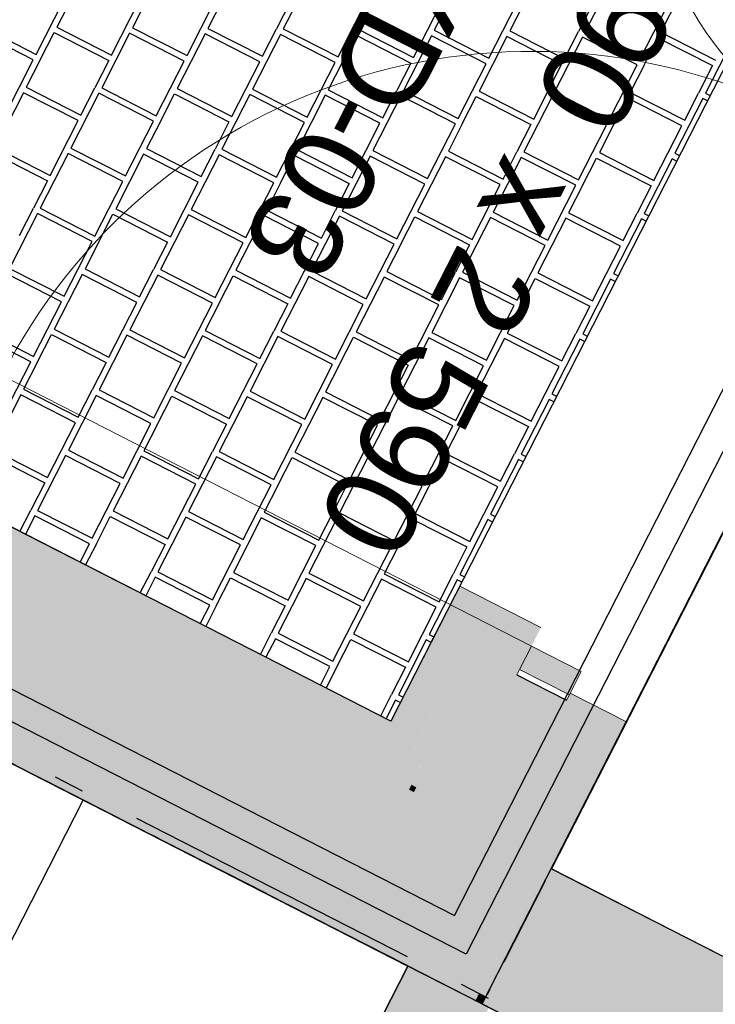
# Model space of a CAD drawing. Header units: millimetres. Extents: x 91549 to 157794, y 81579 to 142563.
# Tile 86 of 112: x 135103 to 136248, y 116942 to 118561. Entities that reach past the tile are written whole.
import ezdxf
from ezdxf.enums import TextEntityAlignment as Align

# ---------------------------------------------------------------- set-up
doc = ezdxf.new("R2010")
doc.units = ezdxf.units.MM
doc.header["$LTSCALE"] = 0.5
doc.header["$MEASUREMENT"] = 0
for name, pattern in [('Akselinje', [1500, 1000, -200, 100, -200]), ('Over snittplan', [520, 300, -100, 20, -100]), ('PLINE', [0])]:
    doc.linetypes.add(name, pattern=pattern)
for name, color, linetype in [('23-- Yttervegger (Skravur)(Nye konstruksjoner)', 7, 'Continuous'), ('23-- Yttervegger(Nye konstruksjoner)', 7, 'Continuous'), ('24-- Innervegger (Skravur)(Nye konstruksjoner)', 7, 'Continuous'), ('24-- Innervegger(Nye konstruksjoner)', 7, 'Continuous'), ('244- Vinduer_ dører_ foldevegger(Nye konstruksjoner)', 7, 'Continuous'), ('25-- Dekker(Nye konstruksjoner)', 7, 'Continuous'), ('251- Frittbærende dekker(Nye konstruksjoner)', 7, 'Continuous'), ('68-- Inventar (løst)(Nye konstruksjoner)', 7, 'Continuous'), ('761- Veger (kjøreveger_ sykkel- og gangveier mv) (Skravur)(Nye konstruksjoner)', 7, 'Continuous'), ('761- Veger (kjøreveger_ sykkel- og gangveier mv)(Nye konstruksjoner)', 7, 'Continuous'), ('82-- Modullinjer(Nye konstruksjoner)', 7, 'Continuous'), ('842-M___1_100 Målsetting bygning(Nye konstruksjoner)', 7, 'Continuous'), ('852- Teknisk_symbolsk informasjon_ bygning(Nye konstruksjoner)', 7, 'Continuous'), ('862- M___BTA(Nye konstruksjoner)', 7, 'Continuous'), ('862- M___BTA(Polylinje)(Nye konstruksjoner)', 7, 'Continuous'), ('862- M___BTA(Tekst)(Nye konstruksjoner)', 7, 'Continuous'), ('862- M___Nettoareal(Nye konstruksjoner)', 7, 'Continuous'), ('862- M___Nettoareal(Polylinje)(Nye konstruksjoner)', 7, 'Continuous'), ('862- M___Nettoareal(Tekst)(Nye konstruksjoner)', 7, 'Continuous')]:
    doc.layers.add(name, color=color, linetype=linetype)
for name, color, linetype, lineweight in [('234- Vinduer_ dører_ porter(Nye konstruksjoner)', 7, 'Continuous', 0), ('235- Utvendig kledning og overflate(Nye konstruksjoner)', 7, 'Continuous', 0), ('236- Innvendig kledning og overflate(Nye konstruksjoner)', 7, 'Continuous', 0), ('256- Faste himlinger og overflatebehandling(Nye konstruksjoner)', 7, 'Continuous', 0)]:
    doc.layers.add(name, color=color, linetype=linetype, lineweight=lineweight)
doc.styles.add('GENERATED_STYLE_1', font='arial.ttf')
doc.styles.add('GENERATED_STYLE_2', font='arial.ttf')
doc.dimstyles.new('GENERATED_STYLE__2', dxfattribs={"dimtxt": 150, "dimasz": 95, "dimexe": 0.18, "dimexo": 0.0625, "dimgap": 0, "dimtad": 1, "dimdec": 0, "dimzin": 0, "dimdsep": 46, "dimtxsty": 'GENERATED_STYLE_1', "dimblk": 'ARROWHEAD_6', "dimblk1": 'ARROWHEAD_6', "dimblk2": 'ARROWHEAD_6', "dimcen": 0.09, "dimse1": 1, "dimse2": 1, "dimclrd": 256, "dimclre": 256, "dimclrt": 256, "dimadec": 1, "dimazin": 0, "dimtfac": 1, "dimtdec": 4, "dimtmove": 0, "dimatfit": 3, "dimfxl": 1, "dimtolj": 1, "dimtzin": 0, "dimarcsym": 0})
doc.dimstyles.new('GENERATED_STYLE__3', dxfattribs={"dimtxt": 200, "dimasz": 190, "dimexe": 0.18, "dimexo": 0.0625, "dimgap": 0, "dimtad": 1, "dimdec": 0, "dimzin": 0, "dimdsep": 46, "dimtxsty": 'GENERATED_STYLE_1', "dimblk": 'ARROWHEAD_6', "dimblk1": 'ARROWHEAD_6', "dimblk2": 'ARROWHEAD_6', "dimcen": 0.09, "dimse1": 1, "dimse2": 1, "dimclrd": 256, "dimclre": 256, "dimclrt": 256, "dimadec": 1, "dimazin": 0, "dimtfac": 1, "dimtdec": 4, "dimtmove": 0, "dimatfit": 3, "dimfxl": 1, "dimtolj": 1, "dimtzin": 0, "dimarcsym": 0})

# ---------------------------------------------------------------- blocks, each defined once
blk = doc.blocks.new('BTA 1. etasje__1_1', base_point=(120149.4, 96764.3))
at = {"layer": '862- M___BTA(Polylinje)(Nye konstruksjoner)', "linetype": 'PLINE', "flags": 128}
blk.add_lwpolyline([(132685.9, 118954.4), (122648.8, 99303.3), (131791.3, 94633.6), (144239.2, 119004.7), (136610.6, 122901.1), (135034.1, 119814.4), (136548, 119041.1), (135713.8, 117407.8)], close=True, dxfattribs=at)
at = {"layer": '862- M___BTA(Tekst)(Nye konstruksjoner)', "style": 'GENERATED_STYLE_1'}
for tag, height, p in [('DUMMY_862', 200, (120572.4, 97678.9)), ('ROOM_NAME', 250, (120922.2, 97443.1)), ('DUMMY_861', 250, (120006.2, 95706.8))]:
    blk.add_attdef(tag, text='', height=height, rotation=242.9436, dxfattribs=at).set_placement(p, align=Align.TOP_LEFT)
blk = doc.blocks.new('Leilighet 1_101_14_1', base_point=(132842.5, 119904.3))
at = {"layer": '862- M___Nettoareal(Polylinje)(Nye konstruksjoner)', "linetype": 'PLINE', "flags": 128}
blk.add_lwpolyline([(132836.6, 118488.9), (129669.9, 112288.8), (136315.2, 108894.6), (139482, 115094.7), (135686.4, 117033.3)], close=True, dxfattribs=at)
at = {"layer": '862- M___Nettoareal(Tekst)(Nye konstruksjoner)', "style": 'GENERATED_STYLE_1'}
for tag, height, p in [('DUMMY_862', 150, (131389.7, 118862)), ('ROOM_NAME', 200, (131669.6, 118673.3)), ('DUMMY_861', 200, (131100.8, 117605.4))]:
    blk.add_attdef(tag, text='', height=height, rotation=242.9436, dxfattribs=at).set_placement(p, align=Align.TOP_LEFT)
blk = doc.blocks.new('Korridor_101_15_1', base_point=(139504.5, 110638.4))
at = {"layer": '862- M___Nettoareal(Polylinje)(Nye konstruksjoner)', "linetype": 'PLINE', "flags": 128}
blk.add_lwpolyline([(142398.2, 116160.9), (136899.8, 118969.2), (135978.3, 117165), (139818.4, 115203.6), (132080, 100053.2), (133738.3, 99206.2)], close=True, dxfattribs=at)
at = {"layer": '862- M___Nettoareal(Tekst)(Nye konstruksjoner)', "style": 'GENERATED_STYLE_1'}
for tag, height, p in [('DUMMY_862', 150, (137989.1, 109473.7)), ('ROOM_NAME', 200, (138269, 109285)), ('DUMMY_861', 200, (137825.3, 108462))]:
    blk.add_attdef(tag, text='', height=height, rotation=242.9436, dxfattribs=at).set_placement(p, align=Align.TOP_LEFT)
blk = doc.blocks.new('*X33', base_point=(-1071196.2, -15782375.2))
at = {"layer": '761- Veger (kjøreveger_ sykkel- og gangveier mv) (Skravur)(Nye konstruksjoner)', "linetype": 'PLINE'}
for p, q in [((135210.2, 118639), (135164.3, 118549.1)), ((135334.4, 118637.9), (135288.5, 118548)), ((135582.9, 118635.8), (135536.9, 118545.9)), ((135707.1, 118634.8), (135661.1, 118544.8)), ((135831.3, 118633.7), (135785.3, 118543.7)), ((136079.7, 118631.6), (136033.8, 118541.6)), ((136203.9, 118630.5), (136158, 118540.5)), ((135130, 118504.2), (135176, 118594.1)), ((135254.2, 118503.1), (135300.2, 118593.1)), ((135378.4, 118502.1), (135424.4, 118592)), ((135435.7, 118591.9), (135412.7, 118546.9)), ((135548.6, 118590.9), (135525.6, 118546)), ((135626.9, 118499.9), (135672.8, 118589.9)), ((135751.1, 118498.9), (135797, 118588.8)), ((135875.3, 118497.8), (135921.2, 118587.7)), ((135932.5, 118587.6), (135909.5, 118542.7)), ((136045.4, 118586.7), (136022.5, 118541.7)), ((136123.7, 118495.7), (136169.6, 118585.6)), ((135040.1, 118550.1), (135130, 118504.2)), ((135164.3, 118549.1), (135254.2, 118503.1)), ((135288.5, 118548), (135378.4, 118502.1)), ((135412.7, 118546.9), (135502.7, 118501)), ((135502.7, 118501), (135525.6, 118546)), ((135536.9, 118545.9), (135626.9, 118499.9)), ((135661.1, 118544.8), (135751.1, 118498.9)), ((135785.3, 118543.7), (135875.3, 118497.8)), ((135125.4, 118495.2), (135035.5, 118541.1)), ((135136.7, 118495.1), (135159.7, 118540.1)), ((135159.7, 118540.1), (135249.6, 118494.1)), ((135283.9, 118539), (135238, 118449.1)), ((135373.9, 118493.1), (135283.9, 118539)), ((135408.1, 118537.9), (135362.2, 118448)), ((135498.1, 118492), (135408.1, 118537.9)), ((135532.3, 118536.9), (135486.4, 118446.9)), ((135622.3, 118490.9), (135532.3, 118536.9)), ((135633.6, 118490.8), (135656.5, 118535.8)), ((135656.5, 118535.8), (135746.5, 118489.9)), ((135780.7, 118534.7), (135734.8, 118444.8)), ((135870.7, 118488.8), (135780.7, 118534.7)), ((135904.9, 118533.7), (135859, 118443.7)), ((135994.9, 118487.7), (135904.9, 118533.7)), ((135909.5, 118542.7), (135999.5, 118496.7)), ((136029.2, 118532.6), (135983.2, 118442.7)), ((135999.5, 118496.7), (136022.5, 118541.7)), ((136119.1, 118486.7), (136029.2, 118532.6)), ((136033.8, 118541.6), (136123.7, 118495.7)), ((136130.4, 118486.6), (136153.4, 118531.5)), ((136153.4, 118531.5), (136243.3, 118485.6)), ((136158, 118540.5), (136247.9, 118494.6)), ((136277.6, 118530.5), (136231.6, 118440.5)), ((135079.5, 118405.2), (135125.4, 118495.2)), ((135136.7, 118495.1), (135113.8, 118450.1)), ((135249.6, 118494.1), (135226.7, 118449.2)), ((135327.9, 118403.1), (135373.9, 118493.1)), ((135452.1, 118402.1), (135498.1, 118492)), ((135576.3, 118401), (135622.3, 118490.9)), ((135633.6, 118490.8), (135610.6, 118445.9)), ((135746.5, 118489.9), (135723.5, 118444.9)), ((135824.7, 118398.9), (135870.7, 118488.8)), ((135949, 118397.8), (135994.9, 118487.7)), ((136073.2, 118396.7), (136119.1, 118486.7)), ((136130.4, 118486.6), (136107.4, 118441.6)), ((136243.3, 118485.6), (136220.3, 118440.6)), ((135113.8, 118450.1), (135203.7, 118404.2)), ((135203.7, 118404.2), (135226.7, 118449.2)), ((135238, 118449.1), (135327.9, 118403.1)), ((135362.2, 118448), (135452.1, 118402.1)), ((135486.4, 118446.9), (135576.3, 118401)), ((135109.2, 118441.1), (135063.2, 118351.2)), ((135199.1, 118395.2), (135109.2, 118441.1)), ((135233.4, 118440.1), (135187.4, 118350.1)), ((135323.3, 118394.1), (135233.4, 118440.1)), ((135334.6, 118394), (135357.6, 118439)), ((135357.6, 118439), (135447.5, 118393.1)), ((135481.8, 118437.9), (135435.8, 118348)), ((135571.7, 118392), (135481.8, 118437.9)), ((135606, 118436.9), (135560.1, 118346.9)), ((135695.9, 118390.9), (135606, 118436.9)), ((135610.6, 118445.9), (135700.5, 118399.9)), ((135730.2, 118435.8), (135684.3, 118345.9)), ((135700.5, 118399.9), (135723.5, 118444.9)), ((135820.2, 118389.9), (135730.2, 118435.8)), ((135734.8, 118444.8), (135824.7, 118398.9)), ((135831.4, 118389.8), (135854.4, 118434.7)), ((135854.4, 118434.7), (135944.4, 118388.8)), ((135859, 118443.7), (135949, 118397.8)), ((135978.6, 118433.7), (135932.7, 118343.7)), ((136068.6, 118387.7), (135978.6, 118433.7)), ((135983.2, 118442.7), (136073.2, 118396.7)), ((136102.8, 118432.6), (136056.9, 118342.7)), ((136192.8, 118386.7), (136102.8, 118432.6)), ((136107.4, 118441.6), (136197.4, 118395.7)), ((136227, 118431.5), (136181.1, 118341.6)), ((136197.4, 118395.7), (136220.3, 118440.6)), ((136234.7, 118427.6), (136227, 118431.5)), ((136231.6, 118440.5), (136239.3, 118436.6)), ((135153.2, 118305.2), (135199.1, 118395.2)), ((135277.4, 118304.2), (135323.3, 118394.1)), ((135334.6, 118394), (135311.6, 118349.1)), ((135447.5, 118393.1), (135424.6, 118348.1)), ((135525.8, 118302), (135571.7, 118392)), ((135650, 118301), (135695.9, 118390.9)), ((135774.2, 118299.9), (135820.2, 118389.9)), ((135831.4, 118389.8), (135808.5, 118344.8)), ((135944.4, 118388.8), (135921.4, 118343.8)), ((136022.6, 118297.8), (136068.6, 118387.7)), ((136146.8, 118296.7), (136192.8, 118386.7)), ((135063.2, 118351.2), (135153.2, 118305.2)), ((135187.4, 118350.1), (135277.4, 118304.2)), ((135311.6, 118349.1), (135401.6, 118303.1)), ((135058.6, 118342.2), (135148.6, 118296.2)), ((135182.8, 118341.1), (135136.9, 118251.2)), ((135272.8, 118295.2), (135182.8, 118341.1)), ((135307, 118340.1), (135261.1, 118250.1)), ((135397, 118294.1), (135307, 118340.1)), ((135431.3, 118339), (135385.3, 118249)), ((135401.6, 118303.1), (135424.6, 118348.1)), ((135521.2, 118293.1), (135431.3, 118339)), ((135435.8, 118348), (135525.8, 118302)), ((135532.5, 118293), (135555.5, 118337.9)), ((135555.5, 118337.9), (135645.4, 118292)), ((135560.1, 118346.9), (135650, 118301)), ((135679.7, 118336.9), (135633.7, 118246.9)), ((135769.6, 118290.9), (135679.7, 118336.9)), ((135684.3, 118345.9), (135774.2, 118299.9)), ((135803.9, 118335.8), (135757.9, 118245.9)), ((135893.8, 118289.9), (135803.9, 118335.8)), ((135808.5, 118344.8), (135898.4, 118298.9)), ((135928.1, 118334.7), (135882.1, 118244.8)), ((135898.4, 118298.9), (135921.4, 118343.8)), ((136018, 118288.8), (135928.1, 118334.7)), ((135932.7, 118343.7), (136022.6, 118297.8)), ((136029.3, 118288.7), (136052.3, 118333.7)), ((136052.3, 118333.7), (136142.2, 118287.7)), ((136056.9, 118342.7), (136146.8, 118296.7)), ((136181.1, 118341.6), (136188.7, 118337.7)), ((136176.5, 118332.6), (136130.6, 118242.7)), ((136184.1, 118328.7), (136176.5, 118332.6)), ((135148.6, 118296.2), (135125.6, 118251.3)), ((135226.8, 118205.2), (135272.8, 118295.2)), ((135351, 118204.2), (135397, 118294.1)), ((135475.3, 118203.1), (135521.2, 118293.1)), ((135532.5, 118293), (135509.5, 118248)), ((135645.4, 118292), (135622.4, 118247)), ((135723.7, 118201), (135769.6, 118290.9)), ((135847.9, 118199.9), (135893.8, 118289.9)), ((135972.1, 118198.8), (136018, 118288.8)), ((136029.3, 118288.7), (136006.4, 118243.7)), ((136142.2, 118287.7), (136119.3, 118242.8)), ((135132.3, 118242.2), (135086.4, 118152.2)), ((135102.6, 118206.3), (135125.6, 118251.3)), ((135222.2, 118196.2), (135132.3, 118242.2)), ((135136.9, 118251.2), (135226.8, 118205.2)), ((135233.5, 118196.1), (135256.5, 118241.1)), ((135256.5, 118241.1), (135346.5, 118195.2)), ((135261.1, 118250.1), (135351, 118204.2)), ((135380.7, 118240.1), (135334.8, 118150.1)), ((135470.7, 118194.1), (135380.7, 118240.1)), ((135385.3, 118249), (135475.3, 118203.1)), ((135504.9, 118239), (135459, 118149)), ((135594.9, 118193), (135504.9, 118239)), ((135509.5, 118248), (135599.5, 118202)), ((135629.1, 118237.9), (135583.2, 118148)), ((135599.5, 118202), (135622.4, 118247)), ((135719.1, 118192), (135629.1, 118237.9)), ((135633.7, 118246.9), (135723.7, 118201)), ((135730.4, 118191.9), (135753.3, 118236.9)), ((135753.3, 118236.9), (135843.3, 118190.9)), ((135757.9, 118245.9), (135847.9, 118199.9)), ((135877.6, 118235.8), (135831.6, 118145.8)), ((135967.5, 118189.8), (135877.6, 118235.8)), ((135882.1, 118244.8), (135972.1, 118198.8)), ((136006.4, 118243.7), (136096.3, 118197.8)), ((136096.3, 118197.8), (136119.3, 118242.8)), ((136130.6, 118242.7), (136138.2, 118238.8)), ((136001.8, 118234.7), (135955.8, 118144.8)), ((136091.7, 118188.8), (136001.8, 118234.7)), ((136126, 118233.7), (136080, 118143.7)), ((136133.6, 118229.8), (136126, 118233.7)), ((135176.3, 118106.3), (135222.2, 118196.2)), ((135233.5, 118196.1), (135210.6, 118151.2)), ((135346.5, 118195.2), (135323.5, 118150.2)), ((135424.7, 118104.2), (135470.7, 118194.1)), ((135548.9, 118103.1), (135594.9, 118193)), ((135673.1, 118102), (135719.1, 118192)), ((135730.4, 118191.9), (135707.4, 118146.9)), ((135843.3, 118190.9), (135820.3, 118145.9)), ((135921.6, 118099.9), (135967.5, 118189.8)), ((136045.8, 118098.8), (136091.7, 118188.8)), ((135171.7, 118097.3), (135081.8, 118143.2)), ((135086.4, 118152.2), (135176.3, 118106.3)), ((135206, 118142.2), (135160, 118052.2)), ((135295.9, 118096.2), (135206, 118142.2)), ((135210.6, 118151.2), (135300.5, 118105.2)), ((135330.2, 118141.1), (135284.2, 118051.2)), ((135300.5, 118105.2), (135323.5, 118150.2)), ((135420.1, 118095.2), (135330.2, 118141.1)), ((135334.8, 118150.1), (135424.7, 118104.2)), ((135431.4, 118095.1), (135454.4, 118140)), ((135454.4, 118140), (135544.3, 118094.1)), ((135459, 118149), (135548.9, 118103.1)), ((135578.6, 118139), (135532.7, 118049)), ((135668.5, 118093), (135578.6, 118139)), ((135583.2, 118148), (135673.1, 118102)), ((135707.4, 118146.9), (135797.3, 118101)), ((135797.3, 118101), (135820.3, 118145.9)), ((135831.6, 118145.8), (135921.6, 118099.9)), ((135955.8, 118144.8), (136045.8, 118098.8)), ((136080, 118143.7), (136087.7, 118139.8)), ((135702.8, 118137.9), (135656.9, 118048)), ((135792.8, 118092), (135702.8, 118137.9)), ((135827, 118136.8), (135781.1, 118046.9)), ((135917, 118090.9), (135827, 118136.8)), ((135928.3, 118090.8), (135951.2, 118135.8)), ((135951.2, 118135.8), (136041.2, 118089.8)), ((136075.4, 118134.7), (136029.5, 118044.8)), ((136083.1, 118130.8), (136075.4, 118134.7)), ((135125.8, 118007.4), (135171.7, 118097.3)), ((135250, 118006.3), (135295.9, 118096.2)), ((135374.2, 118005.2), (135420.1, 118095.2)), ((135431.4, 118095.1), (135408.4, 118050.1)), ((135544.3, 118094.1), (135521.4, 118049.1)), ((135622.6, 118003.1), (135668.5, 118093)), ((135746.8, 118002), (135792.8, 118092)), ((135871, 118001), (135917, 118090.9)), ((135928.3, 118090.8), (135905.3, 118045.8)), ((136041.2, 118089.8), (136018.2, 118044.9)), ((135121.2, 117998.4), (135031.2, 118044.3)), ((135035.8, 118053.3), (135125.8, 118007.4)), ((135132.5, 117998.3), (135155.4, 118043.2)), ((135155.4, 118043.2), (135245.4, 117997.3)), ((135160, 118052.2), (135250, 118006.3)), ((135279.6, 118042.2), (135233.7, 117952.2)), ((135369.6, 117996.2), (135279.6, 118042.2)), ((135284.2, 118051.2), (135374.2, 118005.2)), ((135408.4, 118050.1), (135498.4, 118004.2)), ((135498.4, 118004.2), (135521.4, 118049.1)), ((135532.7, 118049), (135622.6, 118003.1)), ((135656.9, 118048), (135746.8, 118002)), ((135781.1, 118046.9), (135871, 118001)), ((135905.3, 118045.8), (135995.2, 117999.9)), ((135995.2, 117999.9), (136018.2, 118044.9)), ((136029.5, 118044.8), (136037.1, 118040.9)), ((135403.9, 118041.1), (135357.9, 117951.2)), ((135493.8, 117995.2), (135403.9, 118041.1)), ((135528.1, 118040), (135482.1, 117950.1)), ((135618, 117994.1), (135528.1, 118040)), ((135629.3, 117994), (135652.3, 118039)), ((135652.3, 118039), (135742.2, 117993)), ((135776.5, 118037.9), (135730.5, 117948)), ((135866.4, 117992), (135776.5, 118037.9)), ((135900.7, 118036.8), (135854.7, 117946.9)), ((135990.6, 117990.9), (135900.7, 118036.8)), ((136024.9, 118035.8), (135979, 117945.8)), ((136032.5, 118031.9), (136024.9, 118035.8)), ((135075.2, 117908.4), (135121.2, 117998.4)), ((135132.5, 117998.3), (135109.5, 117953.3)), ((135245.4, 117997.3), (135222.4, 117952.3)), ((135323.6, 117906.3), (135369.6, 117996.2)), ((135447.9, 117905.2), (135493.8, 117995.2)), ((135572.1, 117904.2), (135618, 117994.1)), ((135629.3, 117994), (135606.3, 117949)), ((135742.2, 117993), (135719.2, 117948.1)), ((135820.5, 117902), (135866.4, 117992)), ((135944.7, 117901), (135990.6, 117990.9)), ((135104.9, 117944.3), (135059, 117854.3)), ((135194.8, 117898.4), (135104.9, 117944.3)), ((135109.5, 117953.3), (135199.4, 117907.3)), ((135199.4, 117907.3), (135222.4, 117952.3)), ((135233.7, 117952.2), (135323.6, 117906.3)), ((135357.9, 117951.2), (135447.9, 117905.2)), ((135482.1, 117950.1), (135572.1, 117904.2)), ((135606.3, 117949), (135696.3, 117903.1)), ((135696.3, 117903.1), (135719.2, 117948.1)), ((135730.5, 117948), (135820.5, 117902)), ((135854.7, 117946.9), (135944.7, 117901)), ((135979, 117945.8), (135986.6, 117941.9)), ((135229.1, 117943.2), (135183.2, 117853.3)), ((135319.1, 117897.3), (135229.1, 117943.2)), ((135330.3, 117897.2), (135353.3, 117942.2)), ((135353.3, 117942.2), (135443.3, 117896.2)), ((135477.5, 117941.1), (135431.6, 117851.2)), ((135567.5, 117895.2), (135477.5, 117941.1)), ((135601.7, 117940), (135555.8, 117850.1)), ((135691.7, 117894.1), (135601.7, 117940)), ((135725.9, 117939), (135680, 117849)), ((135815.9, 117893), (135725.9, 117939)), ((135827.2, 117892.9), (135850.2, 117937.9)), ((135850.2, 117937.9), (135940.1, 117892)), ((135974.4, 117936.8), (135928.4, 117846.9)), ((135982, 117932.9), (135974.4, 117936.8)), ((135148.9, 117808.4), (135194.8, 117898.4)), ((135273.1, 117807.3), (135319.1, 117897.3)), ((135330.3, 117897.2), (135307.4, 117852.2)), ((135443.3, 117896.2), (135420.3, 117851.2)), ((135521.5, 117805.2), (135567.5, 117895.2)), ((135645.7, 117804.1), (135691.7, 117894.1)), ((135769.9, 117803.1), (135815.9, 117893)), ((135827.2, 117892.9), (135804.2, 117848)), ((135940.1, 117892), (135917.1, 117847)), ((135059, 117854.3), (135148.9, 117808.4)), ((135183.2, 117853.3), (135273.1, 117807.3)), ((135307.4, 117852.2), (135397.3, 117806.3)), ((135397.3, 117806.3), (135420.3, 117851.2)), ((135431.6, 117851.2), (135521.5, 117805.2)), ((135555.8, 117850.1), (135645.7, 117804.1)), ((135680, 117849), (135769.9, 117803.1)), ((135804.2, 117848), (135894.2, 117802)), ((135054.4, 117845.4), (135144.3, 117799.4)), ((135178.6, 117844.3), (135132.6, 117754.3)), ((135268.5, 117798.3), (135178.6, 117844.3)), ((135302.8, 117843.2), (135256.8, 117753.3)), ((135392.7, 117797.3), (135302.8, 117843.2)), ((135427, 117842.2), (135381, 117752.2)), ((135516.9, 117796.2), (135427, 117842.2)), ((135528.2, 117796.1), (135551.2, 117841.1)), ((135551.2, 117841.1), (135641.1, 117795.2)), ((135675.4, 117840), (135629.5, 117750.1)), ((135765.4, 117794.1), (135675.4, 117840)), ((135799.6, 117839), (135753.7, 117749)), ((135889.6, 117793), (135799.6, 117839)), ((135923.8, 117837.9), (135877.9, 117747.9)), ((135894.2, 117802), (135917.1, 117847)), ((135931.5, 117834), (135923.8, 117837.9)), ((135928.4, 117846.9), (135936.1, 117843)), ((135144.3, 117799.4), (135121.3, 117754.4)), ((135222.6, 117708.4), (135268.5, 117798.3)), ((135346.8, 117707.3), (135392.7, 117797.3)), ((135471, 117706.3), (135516.9, 117796.2)), ((135528.2, 117796.1), (135505.3, 117751.1)), ((135641.1, 117795.2), (135618.2, 117750.2)), ((135719.4, 117704.1), (135765.4, 117794.1)), ((135843.6, 117703.1), (135889.6, 117793)), ((135103.5, 117719.6), (135121.3, 117754.4)), ((135132.6, 117754.3), (135222.6, 117708.4)), ((135256.8, 117753.3), (135346.8, 117707.3)), ((135381, 117752.2), (135471, 117706.3)), ((135505.3, 117751.1), (135595.2, 117705.2)), ((135595.2, 117705.2), (135618.2, 117750.2)), ((135629.5, 117750.1), (135719.4, 117704.1)), ((135128, 117745.3), (135112.5, 117715)), ((135218, 117699.4), (135128, 117745.3)), ((135229.3, 117699.3), (135252.2, 117744.3)), ((135252.2, 117744.3), (135342.2, 117698.3)), ((135376.5, 117743.2), (135330.5, 117653.3)), ((135466.4, 117697.3), (135376.5, 117743.2)), ((135500.7, 117742.2), (135454.7, 117652.2)), ((135590.6, 117696.2), (135500.7, 117742.2)), ((135624.9, 117741.1), (135578.9, 117651.1)), ((135714.8, 117695.1), (135624.9, 117741.1)), ((135726.1, 117695), (135749.1, 117740)), ((135749.1, 117740), (135839, 117694.1)), ((135753.7, 117749), (135843.6, 117703.1)), ((135873.3, 117739), (135827.3, 117649)), ((135880.9, 117735.1), (135873.3, 117739)), ((135877.9, 117747.9), (135885.5, 117744)), ((135202.5, 117669), (135218, 117699.4)), ((135229.3, 117699.3), (135211.5, 117664.4)), ((135342.2, 117698.3), (135319.2, 117653.4)), ((135420.5, 117607.3), (135466.4, 117697.3)), ((135544.7, 117606.3), (135590.6, 117696.2)), ((135668.9, 117605.2), (135714.8, 117695.1)), ((135726.1, 117695), (135703.1, 117650.1)), ((135839, 117694.1), (135816.1, 117649.1)), ((135301.4, 117618.5), (135319.2, 117653.4)), ((135330.5, 117653.3), (135420.5, 117607.3)), ((135325.9, 117644.3), (135310.4, 117613.9)), ((135415.9, 117598.3), (135325.9, 117644.3)), ((135427.2, 117598.2), (135450.1, 117643.2)), ((135450.1, 117643.2), (135540.1, 117597.3)), ((135454.7, 117652.2), (135544.7, 117606.3)), ((135574.3, 117642.1), (135528.4, 117552.2)), ((135664.3, 117596.2), (135574.3, 117642.1)), ((135578.9, 117651.1), (135668.9, 117605.2)), ((135698.5, 117641.1), (135652.6, 117551.1)), ((135788.5, 117595.1), (135698.5, 117641.1)), ((135703.1, 117650.1), (135793.1, 117604.1)), ((135822.8, 117640), (135776.8, 117550.1)), ((135793.1, 117604.1), (135816.1, 117649.1)), ((135830.4, 117636.1), (135822.8, 117640)), ((135827.3, 117649), (135835, 117645.1)), ((135400.3, 117567.9), (135415.9, 117598.3)), ((135427.2, 117598.2), (135409.3, 117563.4)), ((135540.1, 117597.3), (135517.1, 117552.3)), ((135618.3, 117506.3), (135664.3, 117596.2)), ((135742.6, 117505.2), (135788.5, 117595.1)), ((135499.3, 117517.4), (135517.1, 117552.3)), ((135523.8, 117543.2), (135508.3, 117512.8)), ((135613.7, 117497.3), (135523.8, 117543.2)), ((135528.4, 117552.2), (135618.3, 117506.3)), ((135625, 117497.2), (135648, 117542.1)), ((135648, 117542.1), (135738, 117496.2)), ((135652.6, 117551.1), (135742.6, 117505.2)), ((135772.2, 117541.1), (135726.3, 117451.1)), ((135779.9, 117537.2), (135772.2, 117541.1)), ((135776.8, 117550.1), (135784.5, 117546.2)), ((135598.2, 117466.9), (135613.7, 117497.3)), ((135625, 117497.2), (135607.2, 117462.3)), ((135738, 117496.2), (135715, 117451.2)), ((135697.2, 117416.3), (135715, 117451.2)), ((135726.3, 117451.1), (135733.9, 117447.2)), ((135721.7, 117442.1), (135706.2, 117411.7)), ((135729.3, 117438.2), (135721.7, 117442.1))]:
    blk.add_line(p, q, dxfattribs=at)
blk = doc.blocks.new('Soverom 1_106_32_1', base_point=(134268.8, 115964.9))
at = {"layer": '862- M___Nettoareal(Polylinje)(Nye konstruksjoner)', "linetype": 'PLINE', "flags": 128}
blk.add_lwpolyline([(134627.4, 114822.9), (135742, 117004.9), (135686.4, 117033.3), (132836.6, 118488.9), (131722.1, 116306.8)], close=True, dxfattribs=at)
at = {"layer": '862- M___Nettoareal(Tekst)(Nye konstruksjoner)', "style": 'GENERATED_STYLE_1'}
for tag, height, p in [('DUMMY_862', 150, (134535.5, 116573.3)), ('ROOM_NAME', 200, (134815.4, 116384.6)), ('DUMMY_861', 200, (134212.1, 115249.2))]:
    blk.add_attdef(tag, text='', height=height, rotation=242.9436, dxfattribs=at).set_placement(p, align=Align.TOP_LEFT)
blk = doc.blocks.new('Dørmarkør NOR[12]_1', base_point=(136130.9, 118224.5))
at = {"layer": '852- Teknisk_symbolsk informasjon_ bygning(Nye konstruksjoner)', "char_height": 150, "attachment_point": 7, "rotation": 242.9436, "style": 'GENERATED_STYLE_1'}
for s, insert in [('\\A1;{\\pql;\\pt0;\\fArial|b0|i0|c0|p0;\\W1.000000;1\xa0490\\fArial|b0|i0|c0|p0;\\W1.000000;\\A1{\\H.66x;\\S^  ;}\\fArial|b0|i0|c0|p0;\\W1.000000; x 2\xa0590\\fArial|b0|i0|c0|p0;\\W1.000000;\\A1{\\H.66x;\\S^  ;}}', (136145.1, 118917.2)), ('\\A1;{\\pql;\\pt0;\\fArial|b0|i0|c0|p0;\\W1.000000; YD-03\\fArial|b0|i0|c0|p0;\\W1.000000;\\fArial|b0|i0|c0|p0;\\W1.000000;\\fArial|b0|i0|c0|p0;\\W1.000000;}', (135761.3, 118770.7))]:
    blk.add_mtext(s, dxfattribs=dict(at, insert=insert))
blk = doc.blocks.new('Dør tofløyet med overlys[6]_1', base_point=(-1071196.2, -15782375.2))
at = {"layer": '23-- Yttervegger (Skravur)(Nye konstruksjoner)', "linetype": 'Continuous'}
blk.add_hatch(color=256, dxfattribs=at).paths.add_polyline_path([(135925.6, 117492.8), (136007.6, 117450.9), (136027.1, 117489.2), (135945.2, 117531.1)])
at = {"layer": '234- Vinduer_ dører_ porter(Nye konstruksjoner)', "linetype": 'PLINE'}
for p, q in [((135945.2, 117531.1), (135074.2, 117975.9)), ((135925.6, 117492.8), (135945.2, 117531.1)), ((135945.2, 117531.1), (136027.1, 117489.2)), ((135925.6, 117492.8), (135921.1, 117483.9)), ((136007.6, 117450.9), (135925.6, 117492.8)), ((135921.1, 117483.9), (136003, 117442)), ((136027.1, 117489.2), (136007.6, 117450.9)), ((136007.6, 117450.9), (136003, 117442))]:
    blk.add_line(p, q, dxfattribs=at)
for centre, radius, start, end in [((136583.8, 118781.4), 426, 152.9436, 242.9436), ((135945.2, 117531.1), 978, 62.9436, 152.9436)]:
    blk.add_arc(centre, radius, start, end, dxfattribs=at)
at = {"layer": '235- Utvendig kledning og overflate(Nye konstruksjoner)', "linetype": 'PLINE'}
for p in [(135787.5, 117552.1), (135960.6, 117561.4)]:
    blk.add_line(p, (135827.1, 117629.6), dxfattribs=at)
at = {"layer": '236- Innvendig kledning og overflate(Nye konstruksjoner)', "linetype": 'PLINE'}
for p in [(136008.9, 117453.6), (136095.6, 117394.7)]:
    blk.add_line(p, (136101.5, 117406.3), dxfattribs=at)
at = {"layer": '244- Vinduer_ dører_ foldevegger(Nye konstruksjoner)', "linetype": 'PLINE'}
blk.add_line((135921.1, 117483.9), (136003, 117442), dxfattribs=at)
blk.add_line((135921.1, 117483.9), (136003, 117442), dxfattribs=at)
at = {"layer": '852- Teknisk_symbolsk informasjon_ bygning(Nye konstruksjoner)'}
blk.add_blockref('Dørmarkør NOR[12]_1', (136130.9, 118224.5), dxfattribs=at)
blk = doc.blocks.new('Standard grid marker[49]_1', base_point=(129773.7, 120067.9))
at = {"layer": '82-- Modullinjer(Nye konstruksjoner)', "linetype": 'Akselinje'}
blk.add_line((129951.8, 119977), (149157.6, 110167.3), dxfattribs=at)
at = {"layer": '82-- Modullinjer(Nye konstruksjoner)', "style": 'GENERATED_STYLE_2'}
blk.add_attdef('AC_MarkerText_1', text='', height=350, rotation=242.9436, dxfattribs=at).set_placement((150008.1, 109652.9), align=Align.TOP_CENTER)
blk = doc.blocks.new('Garderobe 01[58]_1', base_point=(135469, 116470.6))
at = {"layer": '68-- Inventar (løst)(Nye konstruksjoner)', "linetype": 'PLINE'}
for p, q in [((134546.8, 117008.7), (134784.9, 117404.3)), ((134653.5, 116953.6), (134856.4, 117368.4)), ((134729.7, 116914.9), (134958.2, 117316.1)), ((135071.2, 117010.7), (134536.8, 117283.6)), ((134934.7, 116743.5), (135207.6, 117277.9)), ((134934.7, 116743.5), (135207.6, 117277.9)), ((134794.5, 116885.3), (135071.5, 117254.7)), ((134400.4, 117016.4), (134845.9, 116614.5)), ((135469, 116470.6), (134882.3, 116595.9))]:
    blk.add_line(p, q, dxfattribs=at)
at = {"layer": '68-- Inventar (løst)(Nye konstruksjoner)', "linetype": 'PLINE', "flags": 128}
blk.add_lwpolyline([(135469, 116470.6), (134400.4, 117016.4), (134673.3, 117550.8), (135742, 117004.9)], close=True, dxfattribs=at)
at = {"layer": '68-- Inventar (løst)(Nye konstruksjoner)', "linetype": 'PLINE'}
for centre, start, end in [((134400.4, 117016.4), 317.9436, 332.9436), ((135469, 116470.6), 152.9436, 167.9436)]:
    blk.add_arc(centre, 600, start, end, dxfattribs=at)
blk = doc.blocks.new('*D256', base_point=(-1071196.2, -15782375.2))
at = {"layer": '842-M___1_100 Målsetting bygning(Nye konstruksjoner)', "linetype": 'PLINE'}
for p, q in [((139207, 117734.7), (139163.4, 117869.2)), ((139185.2, 117802), (139219.3, 117868.8)), ((139268.7, 117759.3), (139101.7, 117844.6)), ((138263.6, 115997.7), (139185.2, 117802)), ((138241.8, 116065), (138285.4, 115930.4)), ((138347.1, 115955), (138180.1, 116040.3)), ((138229.5, 115930.9), (138263.6, 115997.7))]:
    blk.add_line(p, q, dxfattribs=at)
at = {"layer": '842-M___1_100 Målsetting bygning(Nye konstruksjoner)', "insert": (138868.2, 117115.4), "char_height": 150, "attachment_point": 7, "rotation": 242.9436, "style": 'GENERATED_STYLE_1'}
blk.add_mtext('\\A1;{\\pql;\\fArial|b0|i0|c0|p0;\\W1.000000;2\xa0026}', dxfattribs=at)
blk = doc.blocks.new('ARROWHEAD_6')
at = {"linetype": 'Continuous'}
for p, q in [((-0.5, -0.5), (0.5, 0.5)), ((0, 0), (-1, 0))]:
    blk.add_line(p, q, dxfattribs=at)
blk = doc.blocks.new('*D258', base_point=(-1071196.2, -15782375.2))
at = {"layer": '842-M___1_100 Målsetting bygning(Nye konstruksjoner)', "linetype": 'PLINE'}
for p, q in [((150694.8, 115595.1), (150607.7, 115864.2)), ((150719.5, 115863.2), (150651.2, 115729.6)), ((150484.2, 115814.9), (150818.2, 115644.4)), ((150651.2, 115729.6), (138203.3, 91358.6)), ((138159.8, 91493.1), (138246.9, 91224.1)), ((138036.4, 91443.9), (138370.3, 91273.3)), ((138203.3, 91358.6), (138135.1, 91225))]:
    blk.add_line(p, q, dxfattribs=at)
at = {"layer": '842-M___1_100 Målsetting bygning(Nye konstruksjoner)', "insert": (144653.7, 103899.5), "char_height": 200, "attachment_point": 7, "rotation": 242.9436, "style": 'GENERATED_STYLE_1'}
blk.add_mtext('\\A1;{\\pql;\\fArial|b0|i0|c0|p0;\\W1.000000;27\xa0366}', dxfattribs=at)

msp = doc.modelspace()

# ---------------------------------------------------------------- hatches: boundary and pattern name
at = {"layer": '23-- Yttervegger (Skravur)(Nye konstruksjoner)', "linetype": 'Continuous'}
for points in [[(132694.2, 118928.8), (135705.2, 117390.9), (135713.8, 117407.8), (132702.8, 118945.8)], [(132709.9, 118880.4), (135705.7, 117350.2), (135722.1, 117382.3), (132726.2, 118912.5)], [(132719.9, 118849.4), (135727.3, 117313.4), (135737.8, 117333.8), (132730.3, 118869.9)], [(132723.8, 118837.3), (135743.7, 117294.9), (135747.8, 117302.9), (132727.9, 118845.4)], [(132900.1, 118747.3), (132810.1, 118570.9), (135661.6, 117114.5), (135751.7, 117290.8)], [(132852.8, 118549.1), (132831, 118506.4), (135816.1, 116981.7), (135838, 117024.4)], [(132842.6, 118500.5), (132836.6, 118488.9), (135853, 116948.2), (135858.9, 116959.8)], [(135827.1, 117629.6), (135787.5, 117552.1), (135804.4, 117543.5), (135835.3, 117604), (135952, 117544.4), (135960.6, 117561.4)], [(135835.3, 117604), (135804.4, 117543.5), (135836.5, 117527.1), (135851, 117555.6), (135935.6, 117512.4), (135952, 117544.4)], [(135851, 117555.6), (135836.5, 117527.1), (135857, 117516.6), (135861, 117524.7), (135925.2, 117491.9), (135935.6, 117512.4)], [(135713.8, 117407.8), (135730.7, 117399.2), (135804.4, 117543.5), (135787.5, 117552.1)], [(135722.1, 117382.3), (135754.1, 117365.9), (135836.5, 117527.1), (135804.4, 117543.5)], [(135737.8, 117333.8), (135758.2, 117323.4), (135857, 117516.6), (135836.5, 117527.1)], [(135861, 117524.7), (135857, 117516.6), (135865, 117512.5), (135921.1, 117483.9), (135925.2, 117491.9)], [(135747.8, 117302.9), (135755.8, 117298.8), (135865, 117512.5), (135857, 117516.6)], [(135751.7, 117290.8), (135928, 117200.7), (136041.3, 117422.5), (136003, 117442), (135921.1, 117483.9), (135865, 117512.5)], [(136095.6, 117394.7), (136101.5, 117406.3), (136008.9, 117453.6), (136003, 117442), (136084, 117400.6)], [(136041.3, 117422.5), (135838, 117024.4), (135880.7, 117002.6), (136084, 117400.6)], [(135713.8, 117407.8), (135705.2, 117390.9), (135722.1, 117382.3)], [(135730.7, 117399.2), (135713.8, 117407.8), (135722.1, 117382.3)], [(136084, 117400.6), (135858.9, 116959.8), (135870.5, 116953.9), (136095.6, 117394.7)], [(135722.1, 117382.3), (135705.7, 117350.2), (135737.8, 117333.8)], [(135754.1, 117365.9), (135722.1, 117382.3), (135737.8, 117333.8)], [(135737.8, 117333.8), (135727.3, 117313.4), (135747.8, 117302.9)], [(135758.2, 117323.4), (135737.8, 117333.8), (135747.8, 117302.9)], [(135747.8, 117302.9), (135743.7, 117294.9), (135751.7, 117290.8)], [(135755.8, 117298.8), (135747.8, 117302.9), (135751.7, 117290.8)], [(135751.7, 117290.8), (135661.6, 117114.5), (135838, 117024.4)], [(135928, 117200.7), (135751.7, 117290.8), (135838, 117024.4)], [(135838, 117024.4), (135816.1, 116981.7), (135858.9, 116959.8)], [(135880.7, 117002.6), (135838, 117024.4), (135858.9, 116959.8)], [(135858.9, 116959.8), (135853, 116948.2), (135864.6, 116942.3)], [(135870.5, 116953.9), (135858.9, 116959.8), (135864.6, 116942.3)]]:
    msp.add_hatch(color=256, dxfattribs=at).paths.add_polyline_path(points)
at = {"layer": '24-- Innervegger (Skravur)(Nye konstruksjoner)', "linetype": 'Continuous'}
for points in [[(139595.7, 115317.3), (135978.3, 117165), (135864.6, 116942.3), (139482, 115094.7)], [(134761, 114754.6), (135875.5, 116936.7), (135742, 117004.9), (134627.4, 114822.9)]]:
    msp.add_hatch(color=256, dxfattribs=at).paths.add_polyline_path(points)

# ---------------------------------------------------------------- linework, layer by layer
at = {"layer": '23-- Yttervegger(Nye konstruksjoner)', "linetype": 'PLINE'}
msp.add_line((135921.1, 117483.9), (136003, 117442), dxfattribs=at)
at = {"layer": '235- Utvendig kledning og overflate(Nye konstruksjoner)', "linetype": 'PLINE'}
for p in [(135787.5, 117552.1), (135960.6, 117561.4)]:
    msp.add_line(p, (135827.1, 117629.6), dxfattribs=at)
at = {"layer": '235- Utvendig kledning og overflate(Nye konstruksjoner)', "linetype": 'PLINE', "flags": 128}
for points in [[(135713.8, 117407.8), (132702.8, 118945.8)], [(135787.5, 117552.1), (135713.8, 117407.8)]]:
    msp.add_lwpolyline(points, dxfattribs=at)
at = {"layer": '236- Innvendig kledning og overflate(Nye konstruksjoner)', "linetype": 'PLINE'}
for p in [(136008.9, 117453.6), (136095.6, 117394.7)]:
    msp.add_line(p, (136101.5, 117406.3), dxfattribs=at)
at = {"layer": '236- Innvendig kledning og overflate(Nye konstruksjoner)', "linetype": 'PLINE', "flags": 128}
for points in [[(132836.6, 118488.9), (135742, 117004.9)], [(135978.3, 117165), (136095.6, 117394.7)]]:
    msp.add_lwpolyline(points, dxfattribs=at)
at = {"layer": '24-- Innervegger(Nye konstruksjoner)', "linetype": 'PLINE', "flags": 128}
for points in [[(139818.4, 115203.6), (135978.3, 117165)], [(135742, 117004.9), (134627.4, 114822.9)], [(135864.6, 116942.3), (138458.3, 115617.5)]]:
    msp.add_lwpolyline(points, dxfattribs=at)
at = {"layer": '25-- Dekker(Nye konstruksjoner)', "linetype": 'PLINE', "flags": 128}
for points in [[(143920.3, 118901.4), (131688, 94952.5), (122967.7, 99406.6), (132789.2, 118635.5), (135818.5, 117088.2), (136868.4, 119143.6), (135352.9, 119917.7), (136713.9, 122582.2)], [(123114.3, 99454.1), (132836.6, 118488.9), (135864, 116942.6), (136899.2, 118969.5), (142398.2, 116160.9), (131640.6, 95099.2)]]:
    msp.add_lwpolyline(points, close=True, dxfattribs=at)
at = {"layer": '25-- Dekker(Nye konstruksjoner)', "linetype": 'Over snittplan', "flags": 128}
msp.add_lwpolyline([(143773.7, 118853.9), (131640.6, 95099.2), (123114.3, 99454.1), (132836.6, 118488.9), (135864.6, 116942.3), (137013.5, 119191.9), (135499.6, 119965.2), (136761.4, 122435.6)], close=True, dxfattribs=at)
at = {"layer": '251- Frittbærende dekker(Nye konstruksjoner)', "linetype": 'PLINE', "flags": 128}
msp.add_lwpolyline([(132810.1, 118570.9), (123032.3, 99427.5), (129962.6, 95887.7), (130508.4, 96956.4), (132213, 96085.8), (143855.7, 118880.5), (140164.4, 120765.9), (138874.8, 118241.2), (136959.2, 119219.6), (135838, 117024.4)], close=True, dxfattribs=at)
msp.add_lwpolyline([(132810.1, 118570.9), (123032.3, 99427.5), (129962.6, 95887.7), (130508.4, 96956.4), (132213, 96085.8), (143855.7, 118880.5), (140164.4, 120765.9), (138874.8, 118241.2), (136959.2, 119219.6), (135838, 117024.4)], close=True, dxfattribs=at)
at = {"layer": '251- Frittbærende dekker(Nye konstruksjoner)', "linetype": 'Over snittplan', "flags": 128}
msp.add_lwpolyline([(123103, 99460.4), (129759.6, 96059.9), (130305.5, 97128.5), (132186.6, 96168.3), (137331.9, 106241.8), (142231.7, 103739.2), (144436, 108059.3), (139760.6, 110447.3), (142029.2, 114889), (146704.7, 112500.9), (147855.7, 114750), (143177.6, 117137.2), (142620, 116046.1), (137950, 118432.6), (136914.3, 116405.9), (132825.4, 118495.4)], close=True, dxfattribs=at)
at = {"layer": '256- Faste himlinger og overflatebehandling(Nye konstruksjoner)', "linetype": 'PLINE', "flags": 128}
for points in [[(136548, 119041.1), (135713.8, 117407.8)], [(135713.8, 117407.8), (133487.4, 118545)]]:
    msp.add_lwpolyline(points, dxfattribs=at)

# ---------------------------------------------------------------- block references
at = {"layer": '244- Vinduer_ dører_ foldevegger(Nye konstruksjoner)', "linetype": 'PLINE'}
msp.add_blockref('Dør tofløyet med overlys[6]_1', (-1071196.2, -15782375.2), dxfattribs=at)
at = {"layer": '68-- Inventar (løst)(Nye konstruksjoner)', "linetype": 'PLINE'}
msp.add_blockref('Garderobe 01[58]_1', (135469, 116470.6), dxfattribs=at)
at = {"layer": '761- Veger (kjøreveger_ sykkel- og gangveier mv)(Nye konstruksjoner)', "linetype": 'PLINE'}
msp.add_blockref('*X33', (-1071196.2, -15782375.2), dxfattribs=at)
at = {"layer": '82-- Modullinjer(Nye konstruksjoner)', "linetype": 'PLINE'}
msp.add_blockref('Standard grid marker[49]_1', (129773.7, 120067.9), dxfattribs=at)
at = {"layer": '862- M___BTA(Nye konstruksjoner)', "linetype": 'Continuous'}
msp.add_blockref('BTA 1. etasje__1_1', (120149.4, 96764.3), dxfattribs=at)
at = {"layer": '862- M___Nettoareal(Nye konstruksjoner)', "linetype": 'Continuous'}
for name, p in [('Leilighet 1_101_14_1', (132842.5, 119904.3)), ('Korridor_101_15_1', (139504.5, 110638.4)), ('Soverom 1_106_32_1', (134268.8, 115964.9))]:
    msp.add_blockref(name, p, dxfattribs=at)

# ---------------------------------------------------------------- dimensions: what is measured, and where the dimension line sits
at = {"layer": '842-M___1_100 Målsetting bygning(Nye konstruksjoner)', "linetype": 'Continuous'}
for base, p1, p2, angle, dimstyle, picture, middle in [((138203.3, 91358.6), (144239.2, 119004.7), (131791.3, 94633.6), 242.9436, 'GENERATED_STYLE__3', '*D258', (144552.1, 103480.7)), ((139185.2, 117802), (135978.3, 117165), (136899.8, 118969.2), 62.9436, 'GENERATED_STYLE__2', '*D256', (138817.9, 116852.1))]:
    dim = msp.add_linear_dim(base=base, p1=p1, p2=p2, angle=angle, dimstyle=dimstyle, dxfattribs=at)
    dim.commit()
    dim.dimension.update_dxf_attribs({"geometry": picture, "text_midpoint": middle, "dimtype": 160, "text_rotation": 242.9436})

doc.saveas('drawing.dxf')
